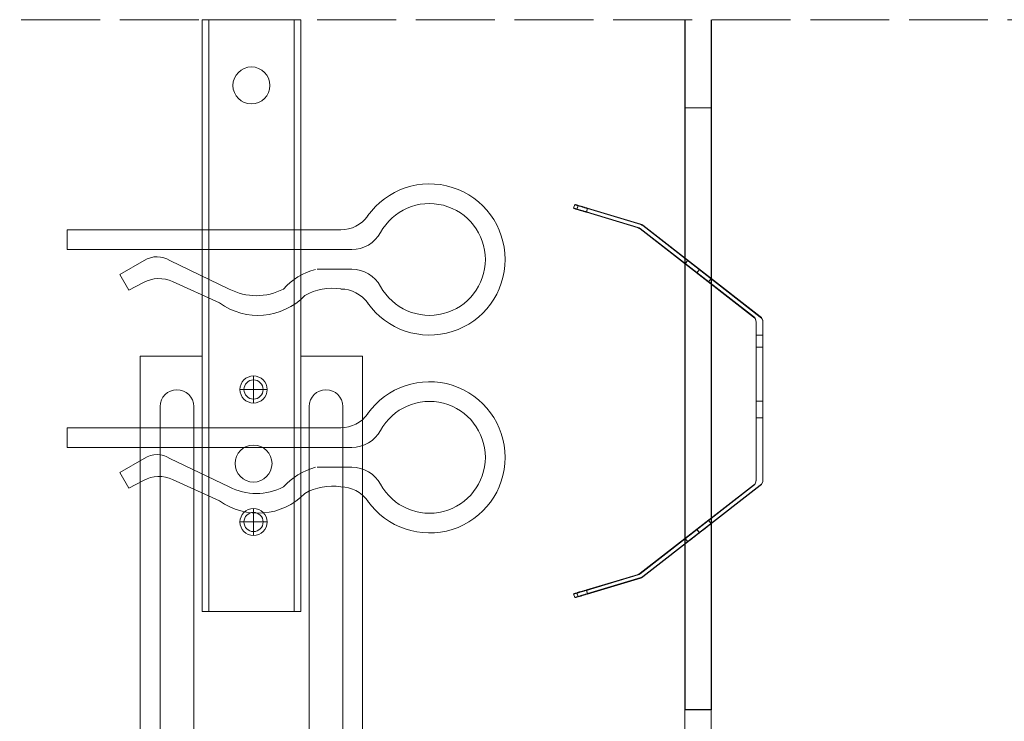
# Model space of a CAD drawing. Header units: millimetres. Extents: x 1525 to 3128, y 652 to 1560.
# Tile 4 of 9: x 1750 to 1900, y 1454 to 1560. Entities that reach past the tile are written whole.
import ezdxf

# ---------------------------------------------------------------- set-up
doc = ezdxf.new("R2010")
doc.units = ezdxf.units.MM
doc.linetypes.add('ACAD_ISO02W100', pattern=[15, 12, -3])
doc.layers.add('_RIGIPS AKCESORIA', color=7, linetype='Continuous', lineweight=18)
doc.layers.add('PRZERYWANA', color=7, linetype='ACAD_ISO02W100', lineweight=9)
doc.layers.add('wełna', color=7, linetype='BATTING')
doc.linetypes.add('BATTING', pattern='A,0.00254,-2.54,[134,ltypeshp.shx,S=2.54,R=0,X=-2.54,Y=0],-5.08,[134,ltypeshp.shx,S=2.54,R=180,X=2.54,Y=0],-2.54', length=10.16254)

# ---------------------------------------------------------------- blocks, each defined once
blk = doc.blocks.new('wieszak noniuszowy widok')
for p, q in [((367.75, 93.63), (382.75, 93.63)), ((367.75, 3.63), (367.75, 93.63)), ((368.75, 3.63), (368.75, 93.63)), ((381.75, 3.63), (381.75, 93.63)), ((382.75, 3.63), (382.75, 93.63)), ((367.75, 42.47), (358.34, 42.47)), ((358.34, -30.29), (358.34, 42.47)), ((392.15, 42.47), (382.75, 42.47)), ((392.15, 42.47), (392.15, -30.29)), ((392.15, 42.47), (392.15, -30.29)), ((374.93, 39.42), (374.93, 35.32)), ((372.87, 37.38), (376.99, 37.38)), ((361.34, -36.95), (361.34, 34.79)), ((361.34, 34.79), (361.34, -36.95)), ((366.47, 34.79), (366.47, -36.95)), ((366.47, -36.95), (366.47, 34.79)), ((384.02, -36.95), (384.02, 34.79)), ((384.02, 34.79), (384.02, -36.95)), ((389.14, 34.79), (389.14, -36.95)), ((389.14, 34.79), (389.14, -36.95)), ((374.93, 19.27), (374.93, 15.17)), ((372.87, 17.23), (376.99, 17.23)), ((367.75, 3.63), (382.75, 3.63)), ((348.22, -30.29), (358.37, -30.29)), ((348.44, -30.29), (348.44, -38.17)), ((349.43, -30.29), (349.43, -38.17)), ((353.28, -30.29), (353.28, -38.17)), ((353.8, -30.29), (353.8, -38.17)), ((357.85, -30.29), (357.85, -63.08)), ((358.37, -30.29), (358.37, -63.08)), ((392.13, -30.29), (392.13, -63.08)), ((392.15, -30.29), (392.15, -60.01)), ((392.15, -30.29), (392.15, -60.01)), ((402.37, -30.29), (392.16, -30.29)), ((392.64, -30.29), (392.64, -63.08)), ((396.7, -30.29), (396.7, -38.17)), ((397.21, -30.29), (397.21, -38.17)), ((401.07, -30.29), (401.07, -38.17)), ((402.06, -30.29), (402.06, -38.17)), ((348.13, -38.17), (355.47, -38.17)), ((350.32, -38.17), (350.32, -45.34)), ((351.68, -45.34), (351.68, -38.17)), ((353.44, -45.34), (353.44, -38.17)), ((355.47, -38.17), (355.47, -45.34)), ((395.03, -45.34), (395.03, -38.17)), ((395.03, -38.17), (402.39, -38.17)), ((397.05, -38.17), (397.05, -45.34)), ((398.82, -38.17), (398.82, -45.34)), ((400.18, -45.34), (400.18, -38.17)), ((348.11, -42.32), (348.14, -42.29)), ((348.11, -42.37), (348.11, -42.32)), ((348.12, -42.43), (348.11, -42.37)), ((348.15, -42.51), (348.12, -42.43)), ((348.14, -42.29), (348.17, -42.28)), ((348.19, -42.61), (348.15, -42.51)), ((348.17, -42.28), (348.23, -42.28)), ((349.22, -42.28), (348.19, -42.28)), ((348.26, -42.72), (348.19, -42.61)), ((348.23, -42.28), (348.31, -42.3)), ((348.34, -42.84), (348.26, -42.72)), ((348.31, -42.3), (348.41, -42.34)), ((348.45, -43), (348.34, -42.84)), ((348.41, -42.34), (348.53, -42.39)), ((348.44, -42.99), (348.44, -60.01)), ((348.58, -43.18), (348.45, -43)), ((349.57, -43.07), (348.5, -43.07)), ((348.53, -42.39), (348.66, -42.46)), ((348.72, -43.37), (348.58, -43.18)), ((348.66, -42.46), (348.81, -42.54)), ((348.89, -43.59), (348.72, -43.37)), ((348.81, -42.54), (348.96, -42.63)), ((348.96, -42.63), (349.14, -42.73)), ((349.15, -42.29), (349.13, -42.32)), ((349.13, -42.32), (349.13, -42.36)), ((349.13, -42.36), (349.14, -42.41)), ((349.14, -42.41), (349.16, -42.47)), ((349.14, -42.73), (349.38, -42.88)), ((349.18, -42.28), (349.15, -42.29)), ((349.16, -42.47), (349.19, -42.54)), ((349.22, -42.28), (349.18, -42.28)), ((349.19, -42.54), (349.24, -42.62)), ((349.28, -42.28), (349.22, -42.28)), ((349.24, -42.62), (349.3, -42.71)), ((349.34, -42.29), (349.28, -42.28)), ((349.3, -42.71), (349.44, -42.91)), ((349.43, -42.32), (349.34, -42.29)), ((349.38, -42.88), (349.66, -43.05)), ((349.52, -42.35), (349.43, -42.32)), ((349.43, -42.9), (349.43, -60.01)), ((349.44, -42.91), (349.55, -43.05)), ((349.62, -42.4), (349.52, -42.35)), ((349.55, -43.05), (349.68, -43.2)), ((349.74, -42.46), (349.62, -42.4)), ((349.66, -43.05), (349.96, -43.25)), ((350.92, -43.07), (349.68, -43.07)), ((349.68, -43.2), (349.82, -43.37)), ((349.88, -42.52), (349.74, -42.46)), ((349.82, -43.37), (349.98, -43.56)), ((350.03, -42.6), (349.88, -42.52)), ((349.96, -43.25), (350.28, -43.46)), ((350.2, -42.69), (350.03, -42.6)), ((350.38, -42.79), (350.2, -42.69)), ((350.58, -42.89), (350.38, -42.79)), ((350.78, -43), (350.58, -42.89)), ((351, -43.12), (350.78, -43)), ((351.23, -43.25), (351, -43.12)), ((351.48, -43.37), (351.23, -43.25)), ((351.99, -43.64), (351.48, -43.37)), ((399.02, -43.37), (398.51, -43.64)), ((399.26, -43.25), (399.02, -43.37)), ((399.49, -43.12), (399.26, -43.25)), ((399.71, -43), (399.49, -43.12)), ((399.58, -43.07), (400.82, -43.07)), ((399.92, -42.89), (399.71, -43)), ((400.12, -42.79), (399.92, -42.89)), ((400.3, -42.69), (400.12, -42.79)), ((400.21, -43.46), (400.54, -43.25)), ((400.46, -42.6), (400.3, -42.69)), ((400.62, -42.52), (400.46, -42.6)), ((400.52, -43.56), (400.68, -43.37)), ((400.54, -43.25), (400.84, -43.05)), ((400.76, -42.46), (400.62, -42.52)), ((400.68, -43.37), (400.82, -43.2)), ((400.88, -42.4), (400.76, -42.46)), ((400.82, -43.2), (400.95, -43.05)), ((400.84, -43.05), (401.12, -42.88)), ((400.98, -42.35), (400.88, -42.4)), ((400.93, -43.07), (402, -43.07)), ((400.95, -43.05), (401.06, -42.91)), ((401.07, -42.32), (400.98, -42.35)), ((401.06, -42.91), (401.2, -42.71)), ((401.15, -42.29), (401.07, -42.32)), ((401.07, -42.9), (401.07, -60.01)), ((401.12, -42.88), (401.36, -42.73)), ((401.22, -42.28), (401.15, -42.29)), ((401.2, -42.71), (401.26, -42.62)), ((401.27, -42.28), (401.22, -42.28)), ((401.26, -42.62), (401.3, -42.54)), ((401.32, -42.28), (401.27, -42.28)), ((401.27, -42.28), (402.31, -42.28)), ((401.3, -42.54), (401.34, -42.47)), ((401.35, -42.29), (401.32, -42.28)), ((401.34, -42.47), (401.36, -42.41)), ((401.36, -42.32), (401.35, -42.29)), ((401.37, -42.36), (401.36, -42.32)), ((401.36, -42.41), (401.37, -42.36)), ((401.36, -42.73), (401.54, -42.63)), ((401.54, -42.63), (401.69, -42.54)), ((401.77, -43.37), (401.61, -43.59)), ((401.69, -42.54), (401.84, -42.46)), ((401.92, -43.18), (401.77, -43.37)), ((401.84, -42.46), (401.97, -42.39)), ((402.05, -43), (401.92, -43.18)), ((401.97, -42.39), (402.09, -42.34)), ((402.16, -42.84), (402.05, -43)), ((402.06, -42.99), (402.06, -60.01)), ((402.09, -42.34), (402.18, -42.3)), ((402.24, -42.72), (402.16, -42.84)), ((402.18, -42.3), (402.26, -42.28)), ((402.3, -42.61), (402.24, -42.72)), ((402.26, -42.28), (402.33, -42.28)), ((402.35, -42.51), (402.3, -42.61)), ((402.33, -42.28), (402.36, -42.29)), ((402.38, -42.43), (402.35, -42.51)), ((402.36, -42.29), (402.39, -42.32)), ((402.39, -42.37), (402.38, -42.43)), ((402.39, -42.32), (402.39, -42.37)), ((349.08, -43.83), (348.89, -43.59)), ((349.28, -44.08), (349.08, -43.83)), ((349.49, -44.34), (349.28, -44.08)), ((349.72, -44.62), (349.49, -44.34)), ((350.01, -44.98), (349.72, -44.62)), ((349.98, -43.56), (350.15, -43.76)), ((350.15, -43.76), (350.34, -43.96)), ((350.28, -43.46), (350.63, -43.68)), ((350.34, -43.96), (350.54, -44.17)), ((350.54, -44.17), (350.75, -44.4)), ((350.63, -43.68), (350.99, -43.91)), ((350.75, -44.4), (350.97, -44.63)), ((350.97, -44.63), (351.19, -44.86)), ((350.99, -43.91), (351.36, -44.14)), ((351.19, -44.86), (351.43, -45.11)), ((351.36, -44.14), (351.74, -44.37)), ((351.74, -44.37), (352.07, -44.57)), ((352.52, -43.92), (351.99, -43.64)), ((352.07, -44.57), (352.41, -44.78)), ((352.41, -44.78), (352.77, -44.98)), ((353.08, -44.19), (352.52, -43.92)), ((353.43, -44.35), (353.08, -44.19)), ((353.8, -44.52), (353.43, -44.35)), ((354.66, -44.92), (353.8, -44.52)), ((353.8, -44.52), (353.8, -60.01)), ((396.7, -44.52), (395.84, -44.92)), ((397.07, -44.35), (396.7, -44.52)), ((396.7, -44.52), (396.7, -60.01)), ((397.42, -44.19), (397.07, -44.35)), ((397.98, -43.92), (397.42, -44.19)), ((397.73, -44.98), (398.09, -44.78)), ((398.51, -43.64), (397.98, -43.92)), ((398.09, -44.78), (398.43, -44.57)), ((398.43, -44.57), (398.76, -44.37)), ((398.76, -44.37), (399.13, -44.14)), ((399.07, -45.11), (399.3, -44.86)), ((399.13, -44.14), (399.51, -43.91)), ((399.3, -44.86), (399.53, -44.63)), ((399.51, -43.91), (399.87, -43.68)), ((399.53, -44.63), (399.74, -44.4)), ((399.74, -44.4), (399.96, -44.17)), ((399.87, -43.68), (400.21, -43.46)), ((399.96, -44.17), (400.16, -43.96)), ((400.16, -43.96), (400.35, -43.76)), ((400.35, -43.76), (400.52, -43.56)), ((400.78, -44.62), (400.49, -44.98)), ((401.01, -44.34), (400.78, -44.62)), ((401.22, -44.08), (401.01, -44.34)), ((401.42, -43.83), (401.22, -44.08)), ((401.61, -43.59), (401.42, -43.83)), ((350.32, -45.34), (350.01, -44.98)), ((351.68, -45.34), (350.32, -45.34)), ((351.43, -45.11), (351.68, -45.34)), ((352.77, -44.98), (353.14, -45.18)), ((353.14, -45.18), (353.28, -45.26)), ((353.28, -45.26), (353.36, -45.3)), ((353.28, -45.26), (353.28, -60.01)), ((353.36, -45.3), (353.44, -45.34)), ((355.47, -45.34), (353.44, -45.34)), ((355.47, -45.34), (354.66, -44.92)), ((395.84, -44.92), (395.03, -45.34)), ((395.03, -45.34), (397.05, -45.34)), ((397.05, -45.34), (397.13, -45.3)), ((397.13, -45.3), (397.21, -45.26)), ((397.21, -45.26), (397.36, -45.18)), ((397.21, -45.26), (397.21, -60.01)), ((397.36, -45.18), (397.73, -44.98)), ((398.82, -45.34), (399.07, -45.11)), ((398.82, -45.34), (400.18, -45.34)), ((400.49, -44.98), (400.18, -45.34)), ((348.11, -60.01), (361.93, -60.01)), ((355.57, -63.08), (355.57, -60.01)), ((356.08, -60.01), (356.08, -63.08)), ((361.93, -60.01), (361.93, -61.55)), ((361.93, -60.01), (361.93, -61.55)), ((388.57, -60.01), (388.57, -61.55)), ((402.39, -60.01), (388.57, -60.01)), ((388.57, -60.01), (388.57, -61.55)), ((394.42, -63.08), (394.42, -60.01)), ((394.93, -60.01), (394.93, -63.08)), ((370.64, -61.55), (361.93, -61.55)), ((370.64, -61.55), (370.64, -63.08)), ((370.64, -61.55), (370.64, -63.08)), ((388.57, -61.55), (379.86, -61.55)), ((379.86, -61.55), (379.86, -63.08)), ((379.86, -61.55), (379.86, -63.08)), ((357.85, -63.08), (355.57, -63.08)), ((356.08, -63.08), (355.57, -63.08)), ((356.08, -63.08), (358.37, -63.08)), ((358.37, -63.08), (357.85, -63.08)), ((379.86, -63.08), (370.64, -63.08)), ((370.64, -63.08), (379.86, -63.08)), ((392.13, -63.08), (394.42, -63.08)), ((392.64, -63.08), (392.13, -63.08)), ((394.93, -63.08), (392.64, -63.08)), ((394.93, -63.08), (394.42, -63.08))]:
    blk.add_line(p, q)
for centre, radius in [((375.25, 83.63), 2.81), ((374.93, 37.38), 2.06), ((374.93, 37.38), 1.46), ((374.93, 26.11), 2.81), ((374.93, 17.23), 2.06), ((374.93, 17.23), 1.46)]:
    blk.add_circle(centre, radius)
for centre, start, end in [((363.91, 34.79), 0, 180), ((386.58, 34.79), 0, 180), ((363.91, -36.95), 180, 0), ((386.58, -36.95), 180, 0)]:
    blk.add_arc(centre, 2.56, start, end)
blk = doc.blocks.new('klamra')
at = {"layer": '_RIGIPS AKCESORIA'}
for p, q in [((6831.19, 2764.92), (6831.19, 2808.19)), ((6834.19, 2802.92), (6834.19, 2808.19)), ((6828.19, 2764.92), (6828.19, 2806.53)), ((6832.87, 2780.55), (6837.19, 2789.57)), ((6839.31, 2788.09), (6836.06, 2780.95)), ((6832.86, 2776.63), (6835, 2772.92)), ((6836.19, 2776.54), (6837.38, 2774.29)), ((6835, 2772.92), (6837.38, 2774.29)), ((6831.19, 2764.92), (6828.19, 2764.92))]:
    blk.add_line(p, q, dxfattribs=at)
for centre, radius, start, end in [((6832.69, 2820.02), 11.5, 305.1527, 234.8473), ((6832.69, 2820.02), 8.5, 298.7822, 241.2178), ((6826.19, 2808.19), 5, 0, 61.2178), ((6839.19, 2808.19), 5, 118.7822, 180), ((6823.19, 2806.53), 5, 0, 54.8473), ((6842.19, 2806.53), 5, 125.1527, 180), ((6845.23, 2805.18), 8.16, 170.4436, 210.2847), ((6843.93, 2805.32), 10.09, 195.2653, 228.1308), ((6831.19, 2793.92), 10, 324.3132, 45.573), ((6829.23, 2793.69), 8.97, 332.6387, 27.3613), ((6835.87, 2778.58), 3.59, 146.8414, 212.9715), ((6840.61, 2778.88), 5, 155.5109, 207.8622)]:
    blk.add_arc(centre, radius, start, end, dxfattribs=at)
blk = doc.blocks.new('Sprezyna 2 bok')
at = {"lineweight": 0}
for points in [[(-77.71, 92.32), (-77.54, 92.87)], [(-75.58, 92.25), (-67.5, 89.83), (-67.5, 89.9), (-75.58, 92.33), (-75.7, 92.36), (-75.82, 92.39), (-75.93, 92.42), (-76.04, 92.46), (-76.15, 92.49), (-76.25, 92.52), (-76.35, 92.55), (-76.45, 92.57), (-76.54, 92.6), (-76.63, 92.63), (-76.71, 92.65), (-76.79, 92.67), (-76.87, 92.69), (-76.94, 92.72), (-77, 92.73), (-77.07, 92.75), (-77.13, 92.77), (-77.19, 92.78), (-77.23, 92.8), (-77.28, 92.81), (-77.33, 92.82), (-77.37, 92.83), (-77.41, 92.84), (-77.44, 92.85), (-77.46, 92.86), (-77.49, 92.87), (-77.5, 92.87), (-77.52, 92.87), (-77.53, 92.87), (-77.54, 92.87), (-77.53, 92.87), (-77.52, 92.87), (-77.5, 92.86), (-77.49, 92.85), (-77.46, 92.84), (-77.44, 92.83), (-77.41, 92.82), (-77.37, 92.81), (-77.33, 92.8), (-77.28, 92.78), (-77.23, 92.77), (-77.19, 92.75), (-77.13, 92.73), (-77.07, 92.71), (-77, 92.69), (-76.94, 92.67), (-76.87, 92.65), (-76.79, 92.63), (-76.71, 92.6), (-76.63, 92.57), (-76.54, 92.55), (-76.45, 92.51), (-76.35, 92.49), (-76.25, 92.46), (-76.15, 92.42), (-76.04, 92.39), (-75.93, 92.36), (-75.82, 92.33), (-75.7, 92.28), (-75.58, 92.25)], [(-75.74, 91.69), (-75.87, 91.73), (-75.99, 91.76), (-76.1, 91.79), (-76.21, 91.83), (-76.32, 91.87), (-76.42, 91.9), (-76.52, 91.92), (-76.61, 91.96), (-76.7, 91.99), (-76.79, 92.01), (-76.87, 92.04), (-76.96, 92.06), (-77.03, 92.09), (-77.1, 92.11), (-77.18, 92.14), (-77.23, 92.15), (-77.3, 92.17), (-77.36, 92.19), (-77.41, 92.21), (-77.46, 92.23), (-77.5, 92.23), (-77.54, 92.25), (-77.57, 92.26), (-77.6, 92.28), (-77.63, 92.28), (-77.65, 92.29), (-77.67, 92.3), (-77.68, 92.3), (-77.7, 92.31), (-77.71, 92.32), (-77.7, 92.32), (-77.68, 92.31), (-77.67, 92.31), (-77.65, 92.3), (-77.63, 92.3), (-77.6, 92.29), (-77.57, 92.28), (-77.54, 92.28), (-77.5, 92.26), (-77.46, 92.25), (-77.41, 92.23), (-77.36, 92.23), (-77.3, 92.21), (-77.23, 92.19), (-77.18, 92.17), (-77.1, 92.15), (-77.03, 92.14), (-76.96, 92.11), (-76.87, 92.09), (-76.79, 92.06), (-76.7, 92.04), (-76.61, 92.01), (-76.52, 91.99), (-76.42, 91.96), (-76.32, 91.93), (-76.21, 91.9), (-76.1, 91.87), (-75.99, 91.83), (-75.87, 91.8), (-75.74, 91.76), (-67.88, 89.4), (-67.88, 89.33)], [(-77.19, 92.18), (-77.03, 92.74)], [(-77.19, 92.14), (-77.03, 92.7)], [(-75.74, 91.76), (-75.58, 92.33)], [(-75.58, 92.25), (-75.74, 91.69), (-67.88, 89.33)], [(-67.17, 89.73), (-67.33, 89.83), (-67.5, 89.9)], [(-67.41, 89.8), (-67.41, 89.87)], [(-67.88, 89.4), (-67.71, 89.34), (-67.56, 89.23)], [(-67.56, 89.16), (-67.71, 89.25), (-67.88, 89.33)], [(-67.79, 89.3), (-67.79, 89.37)], [(-67.71, 89.25), (-67.71, 89.34)], [(-67.63, 89.21), (-67.63, 89.29)], [(-50.34, 75.76), (-67.56, 89.16), (-67.56, 89.23), (-50.34, 75.84), (-50.34, 75.76)], [(-67.56, 89.16), (-67.56, 89.23)], [(-67.5, 89.83), (-67.33, 89.75), (-67.17, 89.66)], [(-67.33, 89.75), (-67.33, 89.83)], [(-67.25, 89.7), (-67.25, 89.78)], [(-67.17, 89.66), (-49.32, 75.76), (-49.32, 75.84), (-67.17, 89.73), (-67.17, 89.66)], [(-67.17, 89.66), (-67.17, 89.73)], [(-60.72, 83.88), (-60.33, 84.37)], [(-58.96, 82.5), (-58.89, 82.44), (-58.82, 82.39), (-58.75, 82.33), (-58.67, 82.27), (-58.6, 82.21), (-58.53, 82.16), (-58.46, 82.1), (-58.39, 82.05), (-58.32, 81.99), (-58.25, 81.94), (-58.18, 81.89), (-58.12, 81.84), (-58.05, 81.79), (-57.99, 81.74), (-57.93, 81.7), (-57.87, 81.65), (-57.81, 81.61), (-57.76, 81.56), (-57.71, 81.52), (-57.65, 81.48), (-57.6, 81.44), (-57.56, 81.41), (-57.51, 81.37), (-57.47, 81.34), (-57.43, 81.31), (-57.4, 81.28), (-57.36, 81.26), (-57.33, 81.23), (-57.3, 81.21), (-57.27, 81.19), (-57.25, 81.17), (-57.23, 81.16), (-57.21, 81.15), (-57.2, 81.13), (-57.19, 81.12), (-57.18, 81.12), (-57.17, 81.12), (-57.17, 81.12), (-57.18, 81.12), (-57.19, 81.13), (-57.21, 81.15), (-57.22, 81.16), (-57.24, 81.17), (-57.26, 81.19), (-57.29, 81.21), (-57.31, 81.23), (-57.35, 81.26), (-57.38, 81.28), (-57.41, 81.31), (-57.45, 81.34), (-57.49, 81.37), (-57.53, 81.41), (-57.58, 81.44), (-57.63, 81.48), (-57.68, 81.52), (-57.73, 81.56), (-57.79, 81.61), (-57.85, 81.65), (-57.9, 81.7), (-57.96, 81.74), (-58.03, 81.79), (-58.09, 81.84), (-58.16, 81.89), (-58.22, 81.94), (-58.29, 81.99), (-58.35, 82.05), (-58.43, 82.1), (-58.49, 82.16), (-58.57, 82.21), (-58.64, 82.27), (-58.71, 82.33), (-58.79, 82.39), (-58.86, 82.44), (-58.93, 82.5), (-59.01, 82.56), (-59.08, 82.61), (-59.15, 82.66), (-59.22, 82.72), (-59.29, 82.78), (-59.37, 82.84), (-59.44, 82.89), (-59.51, 82.94), (-59.58, 83), (-59.65, 83.05), (-59.71, 83.11), (-59.78, 83.15), (-59.84, 83.2), (-59.9, 83.25), (-59.97, 83.3), (-60.02, 83.34), (-60.08, 83.39), (-60.14, 83.43), (-60.19, 83.47), (-60.24, 83.51), (-60.29, 83.55), (-60.33, 83.59), (-60.38, 83.62), (-60.42, 83.65), (-60.47, 83.68), (-60.5, 83.71), (-60.53, 83.74), (-60.56, 83.76), (-60.6, 83.79), (-60.62, 83.8), (-60.65, 83.82), (-60.66, 83.83), (-60.68, 83.85), (-60.69, 83.86), (-60.7, 83.87), (-60.71, 83.88), (-60.72, 83.88), (-60.71, 83.87), (-60.7, 83.86), (-60.69, 83.85), (-60.67, 83.83), (-60.65, 83.82), (-60.63, 83.8), (-60.6, 83.79), (-60.58, 83.76), (-60.55, 83.74), (-60.51, 83.71), (-60.48, 83.68), (-60.44, 83.65), (-60.4, 83.62), (-60.36, 83.59), (-60.31, 83.55), (-60.26, 83.51), (-60.21, 83.47), (-60.16, 83.43), (-60.11, 83.39), (-60.05, 83.34), (-59.99, 83.3), (-59.93, 83.25), (-59.87, 83.2), (-59.8, 83.15), (-59.74, 83.11), (-59.67, 83.05), (-59.61, 83), (-59.54, 82.94), (-59.47, 82.89), (-59.4, 82.84), (-59.33, 82.78), (-59.25, 82.72), (-59.18, 82.66), (-59.11, 82.61), (-59.03, 82.56), (-58.96, 82.5)], [(-58.57, 82.99), (-58.5, 82.93), (-58.43, 82.88), (-58.36, 82.82), (-58.29, 82.76), (-58.21, 82.7), (-58.14, 82.66), (-58.07, 82.6), (-58, 82.54), (-57.94, 82.49), (-57.86, 82.43), (-57.8, 82.39), (-57.73, 82.34), (-57.67, 82.29), (-57.61, 82.24), (-57.54, 82.19), (-57.49, 82.15), (-57.43, 82.1), (-57.37, 82.06), (-57.32, 82.02), (-57.26, 81.98), (-57.21, 81.93), (-57.17, 81.9), (-57.12, 81.87), (-57.08, 81.84), (-57.04, 81.8), (-57.01, 81.78), (-56.98, 81.75), (-56.94, 81.73), (-56.91, 81.71), (-56.89, 81.69), (-56.86, 81.66), (-56.85, 81.66), (-56.83, 81.64), (-56.81, 81.63), (-56.81, 81.62), (-56.8, 81.62), (-56.79, 81.62), (-56.79, 81.61), (-56.79, 81.62), (-56.8, 81.62), (-56.81, 81.63), (-56.82, 81.64), (-56.84, 81.66), (-56.85, 81.66), (-56.88, 81.69), (-56.9, 81.71), (-56.93, 81.73), (-56.96, 81.75), (-56.99, 81.78), (-57.03, 81.8), (-57.07, 81.84), (-57.11, 81.87), (-57.15, 81.9), (-57.2, 81.93), (-57.25, 81.98), (-57.3, 82.02), (-57.35, 82.06), (-57.4, 82.1), (-57.46, 82.15), (-57.52, 82.19), (-57.58, 82.24), (-57.64, 82.29), (-57.71, 82.34), (-57.77, 82.39), (-57.84, 82.43), (-57.9, 82.49), (-57.97, 82.54), (-58.04, 82.6), (-58.11, 82.66), (-58.18, 82.7), (-58.25, 82.76), (-58.33, 82.82), (-58.4, 82.88), (-58.48, 82.93), (-58.55, 82.99), (-58.62, 83.05), (-58.69, 83.11), (-58.76, 83.16), (-58.84, 83.22), (-58.91, 83.28), (-58.98, 83.33), (-59.06, 83.38), (-59.12, 83.44), (-59.2, 83.49), (-59.26, 83.55), (-59.33, 83.6), (-59.39, 83.65), (-59.46, 83.7), (-59.52, 83.74), (-59.58, 83.79), (-59.64, 83.84), (-59.7, 83.88), (-59.75, 83.92), (-59.8, 83.97), (-59.86, 84.01), (-59.91, 84.05), (-59.95, 84.08), (-60, 84.11), (-60.04, 84.15), (-60.08, 84.18), (-60.11, 84.2), (-60.15, 84.24), (-60.18, 84.26), (-60.21, 84.28), (-60.24, 84.3), (-60.26, 84.32), (-60.28, 84.33), (-60.29, 84.34), (-60.31, 84.35), (-60.32, 84.36), (-60.33, 84.37), (-60.33, 84.37), (-60.33, 84.37), (-60.33, 84.36), (-60.32, 84.35), (-60.3, 84.34), (-60.29, 84.33), (-60.27, 84.32), (-60.24, 84.3), (-60.22, 84.28), (-60.2, 84.26), (-60.16, 84.24), (-60.13, 84.2), (-60.1, 84.18), (-60.06, 84.15), (-60.02, 84.11), (-59.97, 84.08), (-59.93, 84.05), (-59.88, 84.01), (-59.83, 83.97), (-59.78, 83.92), (-59.72, 83.88), (-59.66, 83.84), (-59.61, 83.79), (-59.55, 83.74), (-59.48, 83.7), (-59.42, 83.65), (-59.35, 83.6), (-59.29, 83.55), (-59.22, 83.49), (-59.16, 83.44), (-59.08, 83.38), (-59.02, 83.33), (-58.94, 83.28), (-58.87, 83.22), (-58.8, 83.16), (-58.72, 83.11), (-58.65, 83.05), (-58.57, 82.99)], [(-58.95, 82.51), (-58.57, 83.01)], [(-58.95, 82.48), (-58.57, 82.98)], [(-57.17, 81.12), (-56.79, 81.61)], [(-50.34, 75.84), (-50.17, 75.68), (-50.05, 75.48), (-49.98, 75.26), (-49.94, 75.03)], [(-49.94, 74.96), (-49.98, 75.19), (-50.05, 75.41), (-50.17, 75.61), (-50.34, 75.76)], [(-50.17, 75.61), (-50.17, 75.68)], [(-50.05, 75.41), (-50.05, 75.48)], [(-49.98, 75.19), (-49.98, 75.26)], [(-49.94, 50.92), (-49.94, 74.96), (-49.94, 75.03), (-49.94, 51), (-49.94, 50.92)], [(-49.94, 74.96), (-49.94, 75.03)], [(-48.93, 75.03), (-48.95, 75.26), (-49.03, 75.48), (-49.15, 75.68), (-49.32, 75.84)], [(-49.32, 75.76), (-49.15, 75.61), (-49.03, 75.41), (-48.95, 75.19), (-48.93, 74.96)], [(-49.15, 75.61), (-49.15, 75.68)], [(-49.03, 75.41), (-49.03, 75.48)], [(-48.95, 75.19), (-48.95, 75.26)], [(-48.93, 74.96), (-48.93, 50.92), (-48.93, 51), (-48.93, 75.03), (-48.93, 74.96)], [(-48.93, 74.96), (-48.93, 75.03)], [(-49.94, 71.18), (-49.94, 71.58), (-49.94, 71.97), (-49.94, 72.34), (-49.94, 72.68), (-49.94, 72.99), (-49.94, 73.25), (-49.94, 73.45), (-49.94, 73.61), (-49.94, 73.71), (-49.94, 73.73), (-49.94, 73.71), (-49.94, 73.61), (-49.94, 73.45), (-49.94, 73.25), (-49.94, 72.99), (-49.94, 72.68), (-49.94, 72.34), (-49.94, 71.97), (-49.94, 71.58), (-49.94, 71.18), (-48.93, 71.18)], [(-49.94, 71.18), (-49.94, 71.58), (-49.94, 71.97), (-49.94, 72.34), (-49.94, 72.68), (-49.94, 72.99), (-49.94, 73.25), (-49.94, 73.45), (-49.94, 73.61), (-49.94, 73.71), (-49.94, 73.73), (-49.94, 73.71), (-49.94, 73.61), (-49.94, 73.45), (-49.94, 73.25), (-49.94, 72.99), (-49.94, 72.68), (-49.94, 72.34), (-49.94, 71.97), (-49.94, 71.58), (-49.94, 71.18), (-48.93, 71.18)], [(-48.93, 72.99), (-49.94, 72.99), (-48.93, 72.99)], [(-48.93, 72.99), (-49.94, 72.99), (-48.93, 72.99)], [(-49.94, 69.62), (-49.94, 69.27), (-49.94, 68.92), (-49.94, 68.6), (-49.94, 68.31), (-49.94, 68.06), (-49.94, 67.85), (-49.94, 67.7), (-49.94, 67.61), (-49.94, 67.58), (-49.94, 67.61), (-49.94, 67.7), (-49.94, 67.85), (-49.94, 68.06), (-49.94, 68.31), (-49.94, 68.6), (-49.94, 68.92), (-49.94, 69.27), (-49.94, 69.62), (-49.94, 69.98), (-49.94, 70.32), (-49.94, 70.64), (-49.94, 70.94), (-49.94, 71.19), (-49.94, 71.4), (-49.94, 71.54), (-49.94, 71.63), (-49.94, 71.67), (-49.94, 71.63), (-49.94, 71.54), (-49.94, 71.4), (-49.94, 71.19), (-49.94, 70.94), (-49.94, 70.64), (-49.94, 70.32), (-49.94, 69.98), (-49.94, 69.62)], [(-49.94, 65.52), (-49.94, 65.45), (-49.94, 65.32), (-49.94, 65.13), (-49.94, 64.9), (-49.94, 64.61), (-49.94, 64.28), (-49.94, 63.92), (-49.94, 63.54), (-49.94, 63.14), (-49.94, 62.75), (-49.94, 62.36), (-49.94, 61.97), (-49.94, 61.62), (-49.94, 61.3), (-49.94, 61.02), (-49.94, 60.79), (-49.94, 60.61), (-49.94, 60.49), (-49.94, 60.43), (-49.94, 60.43), (-49.94, 60.5), (-49.94, 60.62), (-49.94, 60.8), (-49.94, 61.04), (-49.94, 61.32), (-49.94, 61.65), (-49.94, 62), (-49.94, 62.38), (-49.94, 62.78), (-49.94, 63.18), (-49.94, 63.57), (-49.94, 63.95), (-49.94, 64.31), (-49.94, 64.63), (-49.94, 64.91), (-49.94, 65.15), (-49.94, 65.33), (-49.94, 65.46), (-49.94, 65.53)], [(-48.93, 62.74), (-48.93, 62.34), (-48.93, 61.96), (-48.93, 61.58), (-48.93, 61.23), (-48.93, 60.9), (-48.93, 60.62), (-48.93, 60.38), (-48.93, 60.19), (-48.93, 60.05), (-48.93, 59.96), (-48.93, 59.93), (-48.93, 59.96), (-48.93, 60.05), (-48.93, 60.19), (-48.93, 60.38), (-48.93, 60.62), (-48.93, 60.9), (-48.93, 61.23), (-48.93, 61.58), (-48.93, 61.96), (-48.93, 62.34), (-48.93, 62.74), (-48.93, 63.14), (-48.93, 63.54), (-48.93, 63.91), (-48.93, 64.27), (-48.93, 64.58), (-48.93, 64.87), (-48.93, 65.11), (-48.93, 65.31), (-48.93, 65.44), (-48.93, 65.53), (-48.93, 65.56), (-48.93, 65.53), (-48.93, 65.44), (-48.93, 65.31), (-48.93, 65.11), (-48.93, 64.87), (-48.93, 64.58), (-48.93, 64.27), (-48.93, 63.91), (-48.93, 63.54), (-48.93, 63.14), (-48.93, 62.74)], [(-48.93, 65.52), (-48.93, 65.53), (-48.93, 65.46), (-48.93, 65.33), (-48.93, 65.15), (-48.93, 64.91), (-48.93, 64.63), (-48.93, 64.31), (-48.93, 63.95), (-48.93, 63.57), (-48.93, 63.18), (-48.93, 62.78), (-48.93, 62.38), (-48.93, 62), (-48.93, 61.65), (-48.93, 61.32), (-48.93, 61.04), (-48.93, 60.8), (-48.93, 60.62), (-48.93, 60.5), (-48.93, 60.43), (-48.93, 60.43), (-48.93, 60.49), (-48.93, 60.61), (-48.93, 60.79), (-48.93, 61.02), (-48.93, 61.3), (-48.93, 61.62), (-48.93, 61.97), (-48.93, 62.36), (-48.93, 62.75), (-48.93, 63.14), (-48.93, 63.54), (-48.93, 63.92), (-48.93, 64.28), (-48.93, 64.61), (-48.93, 64.9), (-48.93, 65.13), (-48.93, 65.32), (-48.93, 65.45), (-48.93, 65.52)], [(-49.94, 62.99), (-48.93, 62.99)], [(-49.94, 62.96), (-48.93, 62.96)], [(-49.94, 60.43), (-48.93, 60.43)], [(-49.94, 56.33), (-49.94, 55.98), (-49.94, 55.64), (-49.94, 55.31), (-49.94, 55.02), (-49.94, 54.77), (-49.94, 54.56), (-49.94, 54.42), (-49.94, 54.32), (-49.94, 54.28), (-49.94, 54.32), (-49.94, 54.42), (-49.94, 54.56), (-49.94, 54.77), (-49.94, 55.02), (-49.94, 55.31), (-49.94, 55.64), (-49.94, 55.98), (-49.94, 56.33), (-49.94, 56.69), (-49.94, 57.04), (-49.94, 57.35), (-49.94, 57.65), (-49.94, 57.9), (-49.94, 58.1), (-49.94, 58.26), (-49.94, 58.35), (-49.94, 58.38), (-49.94, 58.35), (-49.94, 58.26), (-49.94, 58.1), (-49.94, 57.9), (-49.94, 57.65), (-49.94, 57.35), (-49.94, 57.04), (-49.94, 56.69), (-49.94, 56.33)], [(-50.34, 50.19), (-50.17, 50.35), (-50.05, 50.55), (-49.98, 50.76), (-49.94, 51)], [(-49.94, 50.92), (-49.98, 50.69), (-50.05, 50.48), (-50.17, 50.28), (-50.34, 50.12)], [(-49.94, 50.92), (-49.94, 51)], [(-48.93, 51), (-48.95, 50.76), (-49.03, 50.55), (-49.15, 50.35), (-49.32, 50.19)], [(-49.32, 50.12), (-49.15, 50.28), (-49.03, 50.48), (-48.95, 50.69), (-48.93, 50.92)], [(-48.93, 50.92), (-48.93, 51)], [(-67.56, 36.72), (-50.34, 50.12), (-50.34, 50.19), (-67.56, 36.8), (-67.56, 36.72)], [(-49.32, 50.12), (-67.17, 36.23), (-67.17, 36.3), (-49.32, 50.19), (-49.32, 50.12)], [(-50.17, 50.28), (-50.17, 50.35)], [(-50.05, 50.48), (-50.05, 50.55)], [(-49.98, 50.69), (-49.98, 50.76)], [(-49.15, 50.28), (-49.15, 50.35)], [(-49.03, 50.48), (-49.03, 50.55)], [(-48.95, 50.69), (-48.95, 50.76)], [(-58.96, 43.45), (-59.03, 43.4), (-59.11, 43.35), (-59.18, 43.29), (-59.25, 43.23), (-59.33, 43.17), (-59.4, 43.12), (-59.47, 43.06), (-59.54, 43.01), (-59.61, 42.95), (-59.67, 42.9), (-59.74, 42.85), (-59.8, 42.8), (-59.87, 42.75), (-59.93, 42.7), (-59.99, 42.65), (-60.05, 42.61), (-60.11, 42.56), (-60.16, 42.52), (-60.21, 42.48), (-60.26, 42.44), (-60.31, 42.4), (-60.36, 42.36), (-60.4, 42.33), (-60.44, 42.3), (-60.48, 42.27), (-60.51, 42.24), (-60.55, 42.22), (-60.58, 42.19), (-60.6, 42.17), (-60.63, 42.15), (-60.65, 42.13), (-60.67, 42.12), (-60.69, 42.1), (-60.7, 42.09), (-60.71, 42.08), (-60.72, 42.08), (-60.71, 42.08), (-60.7, 42.08), (-60.69, 42.09), (-60.68, 42.1), (-60.66, 42.12), (-60.65, 42.13), (-60.62, 42.15), (-60.6, 42.17), (-60.56, 42.19), (-60.53, 42.22), (-60.5, 42.24), (-60.47, 42.27), (-60.42, 42.3), (-60.38, 42.33), (-60.33, 42.36), (-60.29, 42.4), (-60.24, 42.44), (-60.19, 42.48), (-60.14, 42.52), (-60.08, 42.56), (-60.02, 42.61), (-59.97, 42.65), (-59.9, 42.7), (-59.84, 42.75), (-59.78, 42.8), (-59.71, 42.85), (-59.65, 42.9), (-59.58, 42.95), (-59.51, 43.01), (-59.44, 43.06), (-59.37, 43.12), (-59.29, 43.17), (-59.22, 43.23), (-59.15, 43.29), (-59.08, 43.35), (-59.01, 43.4), (-58.93, 43.45), (-58.86, 43.51), (-58.79, 43.57), (-58.71, 43.62), (-58.64, 43.68), (-58.57, 43.74), (-58.49, 43.8), (-58.43, 43.85), (-58.35, 43.9), (-58.29, 43.96), (-58.22, 44.01), (-58.16, 44.07), (-58.09, 44.12), (-58.03, 44.16), (-57.96, 44.21), (-57.9, 44.25), (-57.85, 44.3), (-57.79, 44.34), (-57.73, 44.39), (-57.68, 44.43), (-57.63, 44.48), (-57.58, 44.51), (-57.53, 44.55), (-57.49, 44.58), (-57.45, 44.61), (-57.41, 44.64), (-57.38, 44.67), (-57.35, 44.7), (-57.31, 44.72), (-57.29, 44.75), (-57.26, 44.76), (-57.24, 44.78), (-57.22, 44.79), (-57.21, 44.81), (-57.19, 44.82), (-57.18, 44.83), (-57.17, 44.84), (-57.18, 44.84), (-57.19, 44.83), (-57.2, 44.82), (-57.21, 44.81), (-57.23, 44.79), (-57.25, 44.78), (-57.27, 44.76), (-57.3, 44.75), (-57.33, 44.72), (-57.36, 44.7), (-57.4, 44.67), (-57.43, 44.64), (-57.47, 44.61), (-57.51, 44.58), (-57.56, 44.55), (-57.6, 44.51), (-57.65, 44.48), (-57.71, 44.43), (-57.76, 44.39), (-57.81, 44.34), (-57.87, 44.3), (-57.93, 44.25), (-57.99, 44.21), (-58.05, 44.16), (-58.12, 44.12), (-58.18, 44.07), (-58.25, 44.01), (-58.32, 43.96), (-58.39, 43.9), (-58.46, 43.85), (-58.53, 43.8), (-58.6, 43.74), (-58.67, 43.68), (-58.75, 43.62), (-58.82, 43.57), (-58.89, 43.51), (-58.96, 43.45)], [(-58.57, 42.96), (-58.65, 42.9), (-58.72, 42.85), (-58.8, 42.79), (-58.87, 42.73), (-58.94, 42.67), (-59.02, 42.63), (-59.08, 42.57), (-59.16, 42.51), (-59.22, 42.46), (-59.29, 42.4), (-59.35, 42.35), (-59.42, 42.31), (-59.48, 42.26), (-59.55, 42.21), (-59.61, 42.16), (-59.66, 42.11), (-59.72, 42.07), (-59.78, 42.03), (-59.83, 41.99), (-59.88, 41.95), (-59.93, 41.9), (-59.97, 41.87), (-60.02, 41.84), (-60.06, 41.81), (-60.1, 41.77), (-60.13, 41.75), (-60.16, 41.72), (-60.2, 41.7), (-60.22, 41.68), (-60.24, 41.65), (-60.27, 41.63), (-60.29, 41.63), (-60.3, 41.61), (-60.32, 41.6), (-60.33, 41.59), (-60.33, 41.59), (-60.33, 41.58), (-60.33, 41.59), (-60.32, 41.59), (-60.31, 41.6), (-60.29, 41.61), (-60.28, 41.63), (-60.26, 41.63), (-60.24, 41.65), (-60.21, 41.68), (-60.18, 41.7), (-60.15, 41.72), (-60.11, 41.75), (-60.08, 41.77), (-60.04, 41.81), (-60, 41.84), (-59.95, 41.87), (-59.91, 41.9), (-59.86, 41.95), (-59.8, 41.99), (-59.75, 42.03), (-59.7, 42.07), (-59.64, 42.11), (-59.58, 42.16), (-59.52, 42.21), (-59.46, 42.26), (-59.39, 42.31), (-59.33, 42.35), (-59.26, 42.4), (-59.2, 42.46), (-59.12, 42.51), (-59.06, 42.57), (-58.98, 42.63), (-58.91, 42.67), (-58.84, 42.73), (-58.76, 42.79), (-58.69, 42.85), (-58.62, 42.9), (-58.55, 42.96), (-58.48, 43.02), (-58.4, 43.08), (-58.33, 43.13), (-58.25, 43.19), (-58.18, 43.25), (-58.11, 43.3), (-58.04, 43.35), (-57.97, 43.41), (-57.9, 43.46), (-57.84, 43.52), (-57.77, 43.57), (-57.71, 43.62), (-57.64, 43.66), (-57.58, 43.71), (-57.52, 43.76), (-57.46, 43.81), (-57.4, 43.85), (-57.35, 43.89), (-57.3, 43.94), (-57.25, 43.98), (-57.2, 44.02), (-57.15, 44.05), (-57.11, 44.08), (-57.07, 44.12), (-57.03, 44.15), (-56.99, 44.17), (-56.96, 44.2), (-56.93, 44.22), (-56.9, 44.25), (-56.88, 44.26), (-56.85, 44.29), (-56.84, 44.3), (-56.82, 44.31), (-56.81, 44.32), (-56.8, 44.33), (-56.79, 44.34), (-56.79, 44.34), (-56.79, 44.34), (-56.8, 44.34), (-56.81, 44.33), (-56.81, 44.32), (-56.83, 44.31), (-56.85, 44.3), (-56.86, 44.29), (-56.89, 44.26), (-56.91, 44.25), (-56.94, 44.22), (-56.98, 44.2), (-57.01, 44.17), (-57.04, 44.15), (-57.08, 44.12), (-57.12, 44.08), (-57.17, 44.05), (-57.21, 44.02), (-57.26, 43.98), (-57.32, 43.94), (-57.37, 43.89), (-57.43, 43.85), (-57.49, 43.81), (-57.54, 43.76), (-57.61, 43.71), (-57.67, 43.66), (-57.73, 43.62), (-57.8, 43.57), (-57.86, 43.52), (-57.94, 43.46), (-58, 43.41), (-58.07, 43.35), (-58.14, 43.3), (-58.21, 43.25), (-58.29, 43.19), (-58.36, 43.13), (-58.43, 43.08), (-58.5, 43.02), (-58.57, 42.96)], [(-58.95, 43.47), (-58.57, 42.97)], [(-58.95, 43.44), (-58.57, 42.94)], [(-57.17, 44.84), (-56.79, 44.34)], [(-60.72, 42.08), (-60.33, 41.58)], [(-75.58, 33.63), (-75.74, 34.19), (-67.88, 36.55), (-67.88, 36.62), (-75.74, 34.27)], [(-75.58, 33.71), (-67.5, 36.13), (-67.5, 36.06), (-67.33, 36.12), (-67.17, 36.23)], [(-75.58, 33.63), (-67.5, 36.06)], [(-67.88, 36.62), (-67.71, 36.7), (-67.56, 36.8)], [(-67.56, 36.72), (-67.71, 36.62), (-67.88, 36.55)], [(-67.79, 36.58), (-67.79, 36.66)], [(-67.71, 36.62), (-67.71, 36.7)], [(-67.63, 36.67), (-67.63, 36.75)], [(-67.56, 36.72), (-67.56, 36.8)], [(-67.17, 36.3), (-67.33, 36.21), (-67.5, 36.13)], [(-67.41, 36.09), (-67.41, 36.16)], [(-67.33, 36.12), (-67.33, 36.21)], [(-67.25, 36.17), (-67.25, 36.25)], [(-67.17, 36.23), (-67.17, 36.3)], [(-75.74, 34.19), (-75.87, 34.16), (-75.99, 34.13), (-76.1, 34.09), (-76.21, 34.06), (-76.32, 34.03), (-76.42, 34), (-76.52, 33.97), (-76.61, 33.94), (-76.7, 33.91), (-76.79, 33.89), (-76.87, 33.86), (-76.96, 33.84), (-77.03, 33.82), (-77.1, 33.8), (-77.18, 33.78), (-77.23, 33.77), (-77.3, 33.75), (-77.36, 33.73), (-77.41, 33.72), (-77.46, 33.7), (-77.5, 33.69), (-77.54, 33.68), (-77.57, 33.68), (-77.6, 33.67), (-77.63, 33.66), (-77.65, 33.65), (-77.67, 33.65), (-77.68, 33.64), (-77.7, 33.64), (-77.71, 33.64), (-77.7, 33.64), (-77.7, 33.65), (-77.68, 33.65), (-77.67, 33.66), (-77.65, 33.67), (-77.63, 33.68), (-77.6, 33.68), (-77.57, 33.69), (-77.54, 33.71), (-77.5, 33.72), (-77.46, 33.73), (-77.41, 33.75), (-77.36, 33.77), (-77.3, 33.78), (-77.23, 33.8), (-77.18, 33.82), (-77.1, 33.85), (-77.03, 33.86), (-76.96, 33.89), (-76.87, 33.91), (-76.79, 33.95), (-76.7, 33.97), (-76.61, 34), (-76.52, 34.03), (-76.42, 34.06), (-76.32, 34.09), (-76.21, 34.13), (-76.1, 34.16), (-75.99, 34.19), (-75.87, 34.23), (-75.74, 34.27)], [(-77.71, 33.64), (-77.54, 33.08)], [(-75.58, 33.71), (-75.7, 33.67), (-75.82, 33.63), (-75.93, 33.59), (-76.04, 33.56), (-76.15, 33.53), (-76.25, 33.5), (-76.35, 33.47), (-76.45, 33.44), (-76.54, 33.41), (-76.63, 33.38), (-76.71, 33.36), (-76.79, 33.33), (-76.87, 33.31), (-76.94, 33.28), (-77, 33.26), (-77.07, 33.24), (-77.13, 33.23), (-77.19, 33.2), (-77.23, 33.18), (-77.28, 33.17), (-77.33, 33.16), (-77.37, 33.14), (-77.41, 33.14), (-77.44, 33.12), (-77.46, 33.11), (-77.49, 33.1), (-77.5, 33.09), (-77.52, 33.09), (-77.53, 33.09), (-77.54, 33.09), (-77.54, 33.08), (-77.53, 33.08), (-77.52, 33.09), (-77.5, 33.09), (-77.49, 33.09), (-77.46, 33.09), (-77.44, 33.1), (-77.41, 33.11), (-77.37, 33.12), (-77.33, 33.14), (-77.28, 33.14), (-77.23, 33.16), (-77.19, 33.17), (-77.13, 33.18), (-77.07, 33.2), (-77, 33.23), (-76.94, 33.24), (-76.87, 33.26), (-76.79, 33.28), (-76.71, 33.31), (-76.63, 33.33), (-76.54, 33.36), (-76.45, 33.38), (-76.35, 33.41), (-76.25, 33.44), (-76.15, 33.46), (-76.04, 33.5), (-75.93, 33.53), (-75.82, 33.56), (-75.7, 33.59), (-75.58, 33.63)], [(-77.19, 33.81), (-77.03, 33.26)], [(-77.19, 33.77), (-77.03, 33.22)], [(-75.74, 34.27), (-75.58, 33.71)]]:
    blk.add_lwpolyline(points, dxfattribs=at)
blk = doc.blocks.new('Hak')
for p, q in [((-60.78, 107.6), (-60.78, -29.7)), ((-56.77, 107.6), (-56.78, -25.97)), ((-70.11, -32.2), (-82.78, -10.26)), ((-75.44, -30.97), (-86.25, -12.26))]:
    blk.add_line(p, q)
blk.add_lwpolyline([(-56.79, 107.6), (-60.79, 107.6)], close=True)
for centre, radius, start, end in [((-66.34, -27.62), 9.7, 200.1981, 9.7997), ((-66.24, -27.99), 5.72, 227.4354, 342.5624)]:
    blk.add_arc(centre, radius, start, end)
at = {"layer": 'wełna'}
blk.add_line((-86.25, -12.26), (-82.78, -10.26), dxfattribs=at)

msp = doc.modelspace()

# ---------------------------------------------------------------- linework, layer by layer
for p, q in [((1851.12, 1560.34), (1851.12, 1455.39)), ((1855.12, 1560.34), (1855.12, 1455.39)), ((1855.12, 1455.39), (1851.12, 1455.39))]:
    msp.add_line(p, q)
at = {"layer": 'PRZERYWANA'}
msp.add_line((1525.2, 1560.34), (2049.42, 1560.34), dxfattribs=at)

# ---------------------------------------------------------------- block references
at = {"color": 253, "rotation": 270}
for p in [(-1007.74, 8356.56), (-1007.74, 8326.46)]:
    msp.add_blockref('klamra', p, dxfattribs=at)
at = {"layer": '_RIGIPS AKCESORIA', "xscale": -1}
msp.add_blockref('wieszak noniuszowy widok', (2160.45, 1466.71), dxfattribs=at)
at = {"layer": '_RIGIPS AKCESORIA'}
for name in ['Hak', 'Sprezyna 2 bok']:
    msp.add_blockref(name, (1911.9, 1439.35), dxfattribs=at)

doc.saveas('drawing.dxf')
